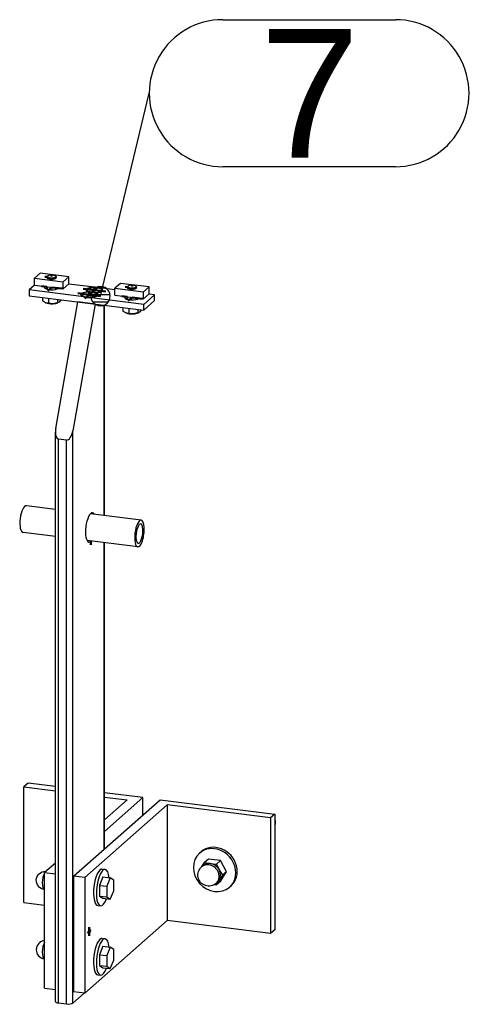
# Model space of a CAD drawing. Header units: millimetres. Extents: x 4464 to 5058, y 2900 to 3320.
# Tile 31 of 110: x 4704 to 4716, y 2986 to 3013. Entities that reach past the tile are written whole.
import ezdxf
from ezdxf.enums import TextEntityAlignment as Align

# ---------------------------------------------------------------- set-up
doc = ezdxf.new("R2010")
doc.units = ezdxf.units.MM
doc.linetypes.add('STRICHPUNKT2', pattern=[18.5, 10, -4, 0.5, -4])
doc.layers.get('0').update_dxf_attribs({"linetype": 'CONTINUOUS'})
for name, color, linetype in [('DIM49', 4, 'CONTINUOUS'), ('LE_GREEN', 3, 'CONTINUOUS'), ('LE_RED', 1, 'CONTINUOUS'), ('TXT_ALL', 7, 'CONTINUOUS')]:
    doc.layers.add(name, color=color, linetype=linetype)
doc.layers.add('LE_ALL', color=7, linetype='CONTINUOUS', lineweight=50)
doc.styles.add('ARIAL', font='arial.ttf')

# ---------------------------------------------------------------- blocks, each defined once
blk = doc.blocks.new('BALUSTER PROFIEL 80X15 R4_03405', base_point=(4705.797, 2999.542))
for p, q in [((4704.796, 3001.835), (4705.397, 3005.28)), ((4705.865, 3005.221), (4705.264, 3001.776)), ((4705.865, 3005.221), (4705.397, 3005.28)), ((4706.113, 2999.469), (4706.113, 3005.189)), ((4706.121, 2999.468), (4706.121, 3005.188)), ((4704.788, 2986.255), (4704.788, 3001.739)), ((4705.264, 2986.211), (4705.264, 3001.776)), ((4705.092, 3001.522), (4704.874, 3001.549)), ((4704.874, 2986.213), (4704.874, 3001.549)), ((4705.092, 2986.186), (4705.092, 3001.522)), ((4706.113, 2990.401), (4706.113, 2998.73)), ((4706.121, 2990.409), (4706.121, 2998.729)), ((4705.264, 2986.211), (4705.572, 2986.483)), ((4704.874, 2986.213), (4705.092, 2986.186))]:
    blk.add_line(p, q)
for centre, major_axis, ratio, start_param, end_param in [((4704.921, 3001.82), (-0.051, -0.27), 0.457637, 4.739885, 5.101252), ((4704.921, 3001.82), (-0.051, -0.27), 0.457637, 5.101252, 6.310682), ((4705.139, 3001.792), (-0.051, -0.27), 0.457637, 0.027496, 1.598293), ((4705.747, 2999.146), (-0.05, -0.397), 0.333333, 3.141593, 6.283185), ((4705.747, 2999.146), (-0.05, -0.397), 0.333333, 2.730455, 3.141593), ((4705.747, 2999.146), (-0.05, -0.397), 0.333333, 0, 0.411138), ((4704.921, 2986.255), (0.133, 0), 0.333333, 3.141593, 4.351022), ((4705.139, 2986.227), (0.133, 0), 0.333333, 4.351022, 5.921818)]:
    blk.add_ellipse(centre, major_axis=major_axis, ratio=ratio, start_param=start_param, end_param=end_param)
blk = doc.blocks.new('_03407', base_point=(4705.747, 2998.776))
at = {"layer": 'LE_ALL', "color": 1, "linetype": 'STRICHPUNKT2'}
blk.add_line((4705.747, 2998.776), (4705.747, 2998.674), dxfattribs=at)
blk = doc.blocks.new('_03406')
blk.add_blockref('_03407', (4705.747, 2998.776))
blk = doc.blocks.new('BALUSTER PROFIEL 80X15 R4_03404')
for name, p in [('BALUSTER PROFIEL 80X15 R4_03405', (4705.797, 2999.542)), ('_03406', (0, 0))]:
    blk.add_blockref(name, p)
blk = doc.blocks.new('Hoeklijn 200x100x10_03410', base_point=(4706.121, 2990.88))
for p, q in [((4704.047, 2992.194), (4703.929, 2992.09)), ((4703.929, 2992.09), (4704.788, 2991.981)), ((4703.929, 2988.947), (4703.929, 2992.09)), ((4704.788, 2992.1), (4704.047, 2992.194)), ((4707.165, 2991.801), (4706.121, 2991.932)), ((4706.121, 2991.813), (4706.736, 2991.736)), ((4706.121, 2990.88), (4707.165, 2991.801)), ((4707.165, 2991.329), (4707.165, 2991.801)), ((4706.736, 2991.736), (4706.121, 2991.194)), ((4704.788, 2990.018), (4704.496, 2989.761)), ((4704.496, 2989.761), (4704.788, 2989.725)), ((4704.496, 2986.619), (4704.496, 2989.761)), ((4703.929, 2988.947), (4704.496, 2988.876)), ((4704.496, 2986.619), (4704.788, 2986.582))]:
    blk.add_line(p, q)
blk = doc.blocks.new('Hoeklijn 200x100x10_03409')
blk.add_blockref('Hoeklijn 200x100x10_03410', (4706.121, 2990.88))
blk = doc.blocks.new('Hoeklijn 200x100x10_03412', base_point=(4705.695, 2988.074))
for p, q in [((4705.276, 2989.663), (4707.633, 2991.742)), ((4707.827, 2991.599), (4705.588, 2989.624)), ((4707.633, 2991.742), (4710.751, 2991.349)), ((4707.827, 2991.599), (4707.827, 2988.456)), ((4710.633, 2991.245), (4707.827, 2991.599)), ((4710.751, 2991.349), (4710.633, 2991.245)), ((4710.633, 2991.245), (4710.633, 2988.102)), ((4705.588, 2989.624), (4705.588, 2986.481)), ((4707.827, 2988.456), (4705.588, 2986.481)), ((4710.633, 2988.102), (4707.827, 2988.456)), ((4705.588, 2986.481), (4705.276, 2986.52))]:
    blk.add_line(p, q)
for points in [[(4710.751, 2991.349), (4710.751, 2988.206), (4710.633, 2988.102)], [(4705.588, 2989.624), (4705.276, 2989.663), (4705.276, 2986.52)]]:
    blk.add_lwpolyline(points)
for start_param, end_param in [(3.141593, 6.283185), (0, 3.141593)]:
    blk.add_ellipse((4705.706, 2988.156), major_axis=(-0.0104, -0.0827), ratio=0.333333, start_param=start_param, end_param=end_param)
blk = doc.blocks.new('_03414', base_point=(4705.678, 2988.16))
at = {"layer": 'LE_ALL', "color": 1, "linetype": 'STRICHPUNKT2'}
for p, q in [((4705.706, 2988.156), (4705.706, 2988.274)), ((4705.706, 2988.156), (4705.661, 2988.117)), ((4705.678, 2988.16), (4705.744, 2988.152)), ((4705.706, 2988.156), (4705.75, 2988.195)), ((4705.706, 2988.156), (4705.706, 2988.039))]:
    blk.add_line(p, q, dxfattribs=at)
blk = doc.blocks.new('_03413')
blk.add_blockref('_03414', (4705.678, 2988.16))
blk = doc.blocks.new('Hoeklijn 200x100x10_03411')
for name, p in [('Hoeklijn 200x100x10_03412', (4705.695, 2988.074)), ('_03413', (0, 0))]:
    blk.add_blockref(name, p)
blk = doc.blocks.new('Precisie buis 22x3_03416', base_point=(4707.039, 2998.714))
for p, q in [((4704.788, 2999.636), (4704, 2999.735)), ((4707.118, 2999.342), (4705.74, 2999.516)), ((4704.788, 2998.897), (4703.909, 2999.008)), ((4707.027, 2998.615), (4705.649, 2998.788))]:
    blk.add_line(p, q)
for centre, major_axis, start_param, end_param in [((4703.954, 2999.371), (-0.046, -0.364), 3.141593, 6.283185), ((4707.072, 2998.979), (-0.046, -0.364), 3.141593, 6.283185), ((4707.072, 2998.979), (-0.033, -0.265), 3.141593, 6.283185), ((4707.072, 2998.979), (-0.046, -0.364), 0, 3.141593), ((4707.072, 2998.979), (-0.033, -0.265), 0, 3.141593)]:
    blk.add_ellipse(centre, major_axis=major_axis, ratio=0.333333, start_param=start_param, end_param=end_param)
blk = doc.blocks.new('Precisie buis 22x3_03415')
blk.add_blockref('Precisie buis 22x3_03416', (4707.039, 2998.714))
blk = doc.blocks.new('153.1.100 100 x 5 50 x 47 PM6_03418', base_point=(4704.487, 3005.675))
for p, q in [((4704.221, 3005.735), (4704.072, 3005.604)), ((4705.858, 3005.676), (4705.146, 3005.765)), ((4705.886, 3005.665), (4705.858, 3005.676)), ((4705.676, 3005.55), (4705.691, 3005.541)), ((4705.861, 3005.518), (4705.882, 3005.524)), ((4705.993, 3005.659), (4705.961, 3005.655)), ((4706.404, 3005.607), (4705.993, 3005.659)), ((4707.485, 3005.471), (4707.19, 3005.211)), ((4707.485, 3005.471), (4707.329, 3005.49)), ((4707.485, 3005.313), (4707.485, 3005.471)), ((4707.19, 3005.211), (4705.699, 3005.399)), ((4707.485, 3005.313), (4707.19, 3005.054)), ((4707.19, 3005.054), (4707.19, 3005.211))]:
    blk.add_line(p, q)
for points in [[(4705.564, 3005.416), (4704.072, 3005.604), (4704.072, 3005.446), (4707.19, 3005.054)], [(4705.564, 3005.416), (4705.631, 3005.396), (4705.699, 3005.399)]]:
    blk.add_lwpolyline(points)
for centre, major_axis, start_param, end_param in [((4704.687, 3005.675), (0.2, 0), 2.761161, 3.141593), ((4704.687, 3005.675), (0.2, 0), 3.141593, 5.940882), ((4705.849, 3005.599), (0.228, 0), 1.530478, 3.50296), ((4705.708, 3005.475), (0.228, 0), 1.712902, 3.50296), ((4705.708, 3005.475), (0.228, 0), 3.50296, 4.029973), ((4705.849, 3005.599), (0.228, 0), 3.50296, 3.847549), ((4705.708, 3005.475), (0.228, 0), 4.67207, 5.921818), ((4705.849, 3005.599), (0.228, 0), 4.854494, 5.921818), ((4705.708, 3005.475), (0.228, 0), 5.921818, 6.989142), ((4705.849, 3005.599), (0.228, 0), 5.921818, 7.171566), ((4706.87, 3005.4), (0.2, 0), 2.761161, 3.141593), ((4706.87, 3005.4), (0.2, 0), 3.141593, 5.940882)]:
    blk.add_ellipse(centre, major_axis=major_axis, ratio=0.333333, start_param=start_param, end_param=end_param)
blk = doc.blocks.new('_03420', base_point=(4706.737, 3005.416))
at = {"layer": 'LE_ALL', "color": 1, "linetype": 'STRICHPUNKT2'}
for p, q in [((4704.554, 3005.691), (4704.407, 3005.71)), ((4704.687, 3005.675), (4704.581, 3005.581)), ((4704.687, 3005.675), (4704.968, 3005.639)), ((4705.849, 3005.599), (4705.965, 3005.702)), ((4705.849, 3005.694), (4705.849, 3005.576)), ((4705.708, 3005.475), (4705.401, 3005.513)), ((4705.849, 3005.599), (4705.542, 3005.638)), ((4705.708, 3005.475), (4705.592, 3005.372)), ((4705.708, 3005.475), (4705.824, 3005.577)), ((4705.708, 3005.569), (4705.708, 3005.451)), ((4705.708, 3005.475), (4706.015, 3005.436)), ((4705.849, 3005.599), (4705.733, 3005.497)), ((4705.849, 3005.599), (4706.156, 3005.561)), ((4706.737, 3005.416), (4706.589, 3005.435)), ((4706.87, 3005.4), (4706.764, 3005.306)), ((4706.87, 3005.4), (4707.151, 3005.364))]:
    blk.add_line(p, q, dxfattribs=at)
blk = doc.blocks.new('_03419')
blk.add_blockref('_03420', (4706.737, 3005.416))
blk = doc.blocks.new('153.1.100 100 x 5 50 x 47 PM6_03417')
for name, p in [('153.1.100 100 x 5 50 x 47 PM6_03418', (4704.487, 3005.675)), ('_03419', (0, 0))]:
    blk.add_blockref(name, p)
blk = doc.blocks.new('Carrosseriering (ISO 7093)-M10_03425', base_point=(4706.141, 2989.845))
for p, q in [((4706.063, 2989.855), (4706.141, 2989.845)), ((4705.938, 2988.863), (4706.016, 2988.853))]:
    blk.add_line(p, q)
at = {"layer": 'LE_GREEN'}
for centre, start_param, end_param in [((4706, 2989.359), 3.141593, 6.283185), ((4706.078, 2989.349), 3.141593, 6.283185), ((4706.078, 2989.349), 2.184704, 3.141593), ((4706.078, 2989.349), 0, 0.956889)]:
    blk.add_ellipse(centre, major_axis=(-0.062, -0.496), ratio=0.333333, start_param=start_param, end_param=end_param, dxfattribs=at)
blk = doc.blocks.new('Carrosseriering (ISO 7093)-M10_03424')
blk.add_blockref('Carrosseriering (ISO 7093)-M10_03425', (4706.141, 2989.845))
blk = doc.blocks.new('Hoge dopmoer (DIN 1587)-M10_03427', base_point=(4704.488, 2989.298))
blk.add_lwpolyline([(4704.488, 2989.298, -0.939221), (4704.519, 2989.796, -0.015668), (4704.535, 2989.795)], format="xyb")
blk.add_ellipse((4704.519, 2989.546), major_axis=(-0.031, -0.248), ratio=0.333333, start_param=3.762957, end_param=6.283185)
blk = doc.blocks.new('Hoge dopmoer (DIN 1587)-M10_03426')
blk.add_blockref('Hoge dopmoer (DIN 1587)-M10_03427', (4704.488, 2989.298))
blk = doc.blocks.new('Zeskant tapbout-M10x50 (DIN 933)_03429', base_point=(4705.984, 2989.411))
for p, q in [((4706.078, 2989.64), (4706.278, 2989.614)), ((4706.278, 2989.614), (4706.183, 2989.386)), ((4705.984, 2989.411), (4706.183, 2989.386)), ((4705.984, 2989.121), (4706.078, 2989.059)), ((4706.078, 2989.059), (4706.278, 2989.034))]:
    blk.add_line(p, q)
for points in [[(4706.078, 2989.64), (4705.984, 2989.411), (4705.984, 2989.121), (4706.183, 2989.096)], [(4706.278, 2989.034), (4706.372, 2989.262), (4706.372, 2989.552), (4706.278, 2989.614)], [(4706.183, 2989.386), (4706.183, 2989.096), (4706.278, 2989.034)]]:
    blk.add_lwpolyline(points)
blk = doc.blocks.new('Zeskant tapbout-M10x50 (DIN 933)_03428')
blk.add_blockref('Zeskant tapbout-M10x50 (DIN 933)_03429', (4705.984, 2989.411))
blk = doc.blocks.new('Montage hoeklijn aan baluster_03422')
for name in ['Hoge dopmoer (DIN 1587)-M10_03426', 'Carrosseriering (ISO 7093)-M10_03424', 'Zeskant tapbout-M10x50 (DIN 933)_03428']:
    blk.add_blockref(name, (0, 0))
blk = doc.blocks.new('Carrosseriering (ISO 7093)-M10_03433', base_point=(4706.141, 2987.96))
for p, q in [((4706.063, 2987.97), (4706.141, 2987.96)), ((4705.938, 2986.977), (4706.016, 2986.968))]:
    blk.add_line(p, q)
at = {"layer": 'LE_GREEN'}
for centre, start_param, end_param in [((4706, 2987.473), 3.141593, 6.283185), ((4706.078, 2987.464), 3.141593, 6.283185), ((4706.078, 2987.464), 2.184704, 3.141593), ((4706.078, 2987.464), 0, 0.956889)]:
    blk.add_ellipse(centre, major_axis=(-0.062, -0.496), ratio=0.333333, start_param=start_param, end_param=end_param, dxfattribs=at)
blk = doc.blocks.new('Carrosseriering (ISO 7093)-M10_03432')
blk.add_blockref('Carrosseriering (ISO 7093)-M10_03433', (4706.141, 2987.96))
blk = doc.blocks.new('Hoge dopmoer (DIN 1587)-M10_03435', base_point=(4704.488, 2987.412))
blk.add_arc((4704.519, 2987.66), 0.25, 95.2148, -97.1808)
blk.add_ellipse((4704.519, 2987.66), major_axis=(-0.031, -0.248), ratio=0.333333, start_param=3.762957, end_param=6.283185)
blk = doc.blocks.new('Hoge dopmoer (DIN 1587)-M10_03434')
blk.add_blockref('Hoge dopmoer (DIN 1587)-M10_03435', (4704.488, 2987.412))
blk = doc.blocks.new('Zeskant tapbout-M10x50 (DIN 933)_03437', base_point=(4705.984, 2987.526))
for p, q in [((4706.078, 2987.754), (4706.278, 2987.729)), ((4705.984, 2987.526), (4706.183, 2987.501)), ((4706.278, 2987.729), (4706.183, 2987.501)), ((4705.984, 2987.235), (4706.078, 2987.173)), ((4706.078, 2987.173), (4706.278, 2987.148))]:
    blk.add_line(p, q)
for points in [[(4706.078, 2987.754), (4705.984, 2987.526), (4705.984, 2987.235), (4706.183, 2987.21)], [(4706.183, 2987.501), (4706.183, 2987.21), (4706.278, 2987.148)], [(4706.278, 2987.148), (4706.372, 2987.376), (4706.372, 2987.667), (4706.278, 2987.729)]]:
    blk.add_lwpolyline(points)
blk = doc.blocks.new('Zeskant tapbout-M10x50 (DIN 933)_03436')
blk.add_blockref('Zeskant tapbout-M10x50 (DIN 933)_03437', (4705.984, 2987.526))
blk = doc.blocks.new('Montage hoeklijn aan baluster_03430')
for name in ['Hoge dopmoer (DIN 1587)-M10_03434', 'Carrosseriering (ISO 7093)-M10_03432', 'Zeskant tapbout-M10x50 (DIN 933)_03436']:
    blk.add_blockref(name, (0, 0))
blk = doc.blocks.new('Carrosseriering M12 (ISO 7093 _ DIN 9021)_03440', base_point=(4709.56, 2989.398))
for p, q in [((4708.705, 2990.289), (4708.744, 2990.323)), ((4709.521, 2989.364), (4709.56, 2989.398))]:
    blk.add_line(p, q)
for centre, start_param, end_param in [((4709.113, 2989.826), 6.283185, 9.424778), ((4709.152, 2989.86), 0, 3.141593), ((4709.113, 2989.826), 3.141593, 6.283185)]:
    blk.add_ellipse(centre, major_axis=(0.408, -0.463), ratio=0.881917, start_param=start_param, end_param=end_param)
blk = doc.blocks.new('Carrosseriering M12 (ISO 7093 _ DIN 9021)_03439')
blk.add_blockref('Carrosseriering M12 (ISO 7093 _ DIN 9021)_03440', (4709.56, 2989.398))
blk = doc.blocks.new('Hoge dopmoer (DIN 1587)-M12_03442', base_point=(4709.158, 2989.466))
for p, q in [((4708.797, 2989.947), (4708.761, 2989.916)), ((4708.771, 2989.924), (4708.838, 2990.029)), ((4708.947, 2990.125), (4708.838, 2990.029)), ((4708.838, 2990.029), (4708.995, 2990.005)), ((4709.113, 2990.109), (4708.947, 2990.125)), ((4708.995, 2990.005), (4709.162, 2989.988)), ((4709.271, 2990.085), (4709.113, 2990.109)), ((4709.324, 2989.685), (4709.238, 2989.55)), ((4709.271, 2989.519), (4709.356, 2989.654)), ((4709.433, 2989.781), (4709.324, 2989.685)), ((4709.356, 2989.654), (4709.433, 2989.781)), ((4709.162, 2989.423), (4709.104, 2989.428)), ((4709.238, 2989.55), (4709.162, 2989.423)), ((4709.271, 2989.519), (4709.162, 2989.423))]:
    blk.add_line(p, q)
blk.add_lwpolyline([(4709.194, 2989.497), (4709.158, 2989.466, -1), (4708.761, 2989.916)], format="xyb")
blk.add_lwpolyline([(4709.433, 2989.781), (4709.356, 2989.937), (4709.271, 2990.085), (4709.162, 2989.988), (4709.238, 2989.833), (4709.324, 2989.685)])
for centre, start_param, end_param in [((4708.96, 2989.691), 6.283185, 9.424778), ((4708.995, 2989.722), 2.356194, 3.141593), ((4708.995, 2989.722), 1.308997, 2.356194), ((4708.995, 2989.722), 0.261799, 1.308997), ((4708.995, 2989.722), 0, 0.261799)]:
    blk.add_ellipse(centre, major_axis=(0.198, -0.225), ratio=0.881917, start_param=start_param, end_param=end_param)
blk = doc.blocks.new('Hoge dopmoer (DIN 1587)-M12_03441')
blk.add_blockref('Hoge dopmoer (DIN 1587)-M12_03442', (4709.158, 2989.466))
blk = doc.blocks.new('Draadstang-M12x140_03444', base_point=(4710.751, 2991.054))
blk.add_ellipse((4710.61, 2991.146), major_axis=(0.112, -0.128), ratio=0.881917, start_param=0.306148, end_param=1.264648)
blk = doc.blocks.new('Draadstang-M12x140_03443')
blk.add_blockref('Draadstang-M12x140_03444', (4710.751, 2991.054))
blk = doc.blocks.new('Montage baluster_03438')
for name in ['Draadstang-M12x140_03443', 'Carrosseriering M12 (ISO 7093 _ DIN 9021)_03439', 'Hoge dopmoer (DIN 1587)-M12_03441']:
    blk.add_blockref(name, (0, 0))
blk = doc.blocks.new('Verzonken kopbout (DIN 7991_ISO 10642)-M6x20_03447', base_point=(4705.909, 3005.616))
for p, q in [((4705.649, 3005.577), (4705.649, 3005.599)), ((4705.837, 3005.577), (4705.837, 3005.625)), ((4705.909, 3005.587), (4705.909, 3005.616)), ((4706.049, 3005.577), (4706.049, 3005.599))]:
    blk.add_line(p, q)
blk.add_lwpolyline([(4705.909, 3005.616), (4705.837, 3005.625), (4705.777, 3005.609), (4705.79, 3005.583), (4705.862, 3005.574), (4705.921, 3005.59)], close=True)
for centre, start_param, end_param in [((4705.849, 3005.599), 0, 3.141593), ((4705.849, 3005.599), 3.141593, 6.283185), ((4705.849, 3005.577), 3.141593, 3.422522), ((4705.849, 3005.577), 6.002256, 6.283185)]:
    blk.add_ellipse(centre, major_axis=(0.2, 0), ratio=0.333333, start_param=start_param, end_param=end_param)
blk = doc.blocks.new('Verzonken kopbout (DIN 7991_ISO 10642)-M6x20_03446')
blk.add_blockref('Verzonken kopbout (DIN 7991_ISO 10642)-M6x20_03447', (4705.909, 3005.616))
blk = doc.blocks.new('Verzonken kopbout (DIN 7991_ISO 10642)-M6x20_03449', base_point=(4705.767, 3005.491))
for p, q in [((4705.508, 3005.452), (4705.508, 3005.475)), ((4705.695, 3005.453), (4705.695, 3005.5)), ((4705.767, 3005.462), (4705.767, 3005.491)), ((4705.908, 3005.452), (4705.908, 3005.475))]:
    blk.add_line(p, q)
blk.add_lwpolyline([(4705.767, 3005.491), (4705.695, 3005.5), (4705.636, 3005.484), (4705.648, 3005.459), (4705.72, 3005.449), (4705.78, 3005.466)], close=True)
for centre, start_param, end_param in [((4705.708, 3005.475), 0, 3.141593), ((4705.708, 3005.475), 3.141593, 6.283185), ((4705.708, 3005.452), 3.141593, 3.422522), ((4705.708, 3005.452), 6.002256, 6.283185)]:
    blk.add_ellipse(centre, major_axis=(0.2, 0), ratio=0.333333, start_param=start_param, end_param=end_param)
blk = doc.blocks.new('Verzonken kopbout (DIN 7991_ISO 10642)-M6x20_03448')
blk.add_blockref('Verzonken kopbout (DIN 7991_ISO 10642)-M6x20_03449', (4705.767, 3005.491))
blk = doc.blocks.new('Montage strip op baluster_03445')
for name in ['Verzonken kopbout (DIN 7991_ISO 10642)-M6x20_03448', 'Verzonken kopbout (DIN 7991_ISO 10642)-M6x20_03446']:
    blk.add_blockref(name, (0, 0))
blk = doc.blocks.new('1011-2 Moerblok M8 SMALL_03452', base_point=(4704.554, 3005.942))
for p, q in [((4704.374, 3006.058), (4704.221, 3005.923)), ((4705.154, 3005.96), (4704.374, 3006.058)), ((4705, 3005.825), (4705.154, 3005.96)), ((4705.154, 3005.772), (4705.154, 3005.96)), ((4704.221, 3005.735), (4704.221, 3005.923)), ((4704.221, 3005.923), (4705, 3005.825)), ((4704.221, 3005.735), (4705, 3005.637)), ((4705, 3005.637), (4705, 3005.825)), ((4705, 3005.637), (4705.154, 3005.772))]:
    blk.add_line(p, q)
at = {"layer": 'LE_RED'}
blk.add_ellipse((4704.687, 3005.942), major_axis=(0.133, 0), ratio=0.333333, start_param=3.141593, end_param=5.658796, dxfattribs=at)
blk = doc.blocks.new('DIN 13-M8_03454', base_point=(4704.554, 3005.942))
at = {"layer": 'LE_RED'}
blk.add_ellipse((4704.687, 3005.942), major_axis=(0.133, 0), ratio=0.333333, start_param=3.141593, end_param=5.658796, dxfattribs=at)
blk = doc.blocks.new('DIN 13-M8_03453')
blk.add_blockref('DIN 13-M8_03454', (4704.554, 3005.942))
blk = doc.blocks.new('_03456', base_point=(4704.687, 3006.005))
at = {"layer": 'LE_ALL', "color": 1, "linetype": 'STRICHPUNKT2'}
for p, q in [((4704.556, 3005.958), (4704.5, 3005.965)), ((4704.687, 3006.005), (4704.687, 3005.97))]:
    blk.add_line(p, q, dxfattribs=at)
blk = doc.blocks.new('_03455')
blk.add_blockref('_03456', (4704.687, 3006.005))
blk = doc.blocks.new('1011-2 Moerblok M8 SMALL_03451')
for name, p in [('1011-2 Moerblok M8 SMALL_03452', (4704.554, 3005.942)), ('_03455', (0, 0)), ('DIN 13-M8_03453', (0, 0))]:
    blk.add_blockref(name, p)
blk = doc.blocks.new('Zeskant tapbout-M8x16 (DIN 933)_03458', base_point=(4704.934, 3005.332))
for p, q in [((4704.44, 3005.4), (4704.44, 3005.305)), ((4704.516, 3005.256), (4704.44, 3005.305)), ((4704.599, 3005.241), (4704.52, 3005.255)), ((4704.599, 3005.38), (4704.599, 3005.241)), ((4704.722, 3005.229), (4704.599, 3005.241)), ((4704.846, 3005.349), (4704.846, 3005.254))]:
    blk.add_line(p, q)
blk.add_lwpolyline([(4704.934, 3005.332), (4704.89, 3005.275), (4704.866, 3005.26), (4704.846, 3005.254), (4704.722, 3005.229)])
for centre, major_axis, start_param, end_param in [((4704.687, 3005.97), (0.113, 0), 0, 3.141593), ((4704.687, 3005.97), (0.113, 0), 3.141593, 6.283185), ((4704.687, 3005.301), (0.217, 0), 3.827423, 4.874621), ((4704.687, 3005.301), (0.217, 0), 4.874621, 5.624127)]:
    blk.add_ellipse(centre, major_axis=major_axis, ratio=0.333333, start_param=start_param, end_param=end_param)
blk = doc.blocks.new('GEWINDE_03460', base_point=(4704.821, 3005.951))
for p, q in [((4704.563, 3005.967), (4704.581, 3005.983)), ((4704.812, 3005.967), (4704.793, 3005.983)), ((4704.554, 3005.625), (4704.554, 3005.693)), ((4704.821, 3005.625), (4704.821, 3005.659))]:
    blk.add_line(p, q)
for start_param, end_param in [(2.780226, 3.141593), (3.141593, 6.283185), (0, 0.361367)]:
    blk.add_ellipse((4704.687, 3005.951), major_axis=(0.133, 0), ratio=0.333333, start_param=start_param, end_param=end_param)
at = {"layer": 'LE_RED'}
for p, q in [((4704.574, 3005.942), (4704.574, 3005.97)), ((4704.801, 3005.942), (4704.801, 3005.97)), ((4704.574, 3005.62), (4704.574, 3005.69)), ((4704.801, 3005.62), (4704.801, 3005.662))]:
    blk.add_line(p, q, dxfattribs=at)
for start_param, end_param in [(2.780226, 3.141593), (3.141593, 4.351022), (0.946407, 2.780226), (4.351022, 5.658796)]:
    blk.add_ellipse((4704.687, 3005.97), major_axis=(0.113, 0), ratio=0.333333, start_param=start_param, end_param=end_param, dxfattribs=at)
blk = doc.blocks.new('GEWINDE_03459')
blk.add_blockref('GEWINDE_03460', (4704.821, 3005.951))
blk = doc.blocks.new('Zeskant tapbout-M8x16 (DIN 933)_03457')
for name, p in [('Zeskant tapbout-M8x16 (DIN 933)_03458', (4704.934, 3005.332)), ('GEWINDE_03459', (0, 0))]:
    blk.add_blockref(name, p)
blk = doc.blocks.new('Montage handregel_03450')
for name in ['1011-2 Moerblok M8 SMALL_03451', 'Zeskant tapbout-M8x16 (DIN 933)_03457']:
    blk.add_blockref(name, (0, 0))
blk = doc.blocks.new('1011-2 Moerblok M8 SMALL_03463', base_point=(4706.737, 3005.667))
for p, q in [((4706.557, 3005.783), (4706.404, 3005.648)), ((4707.336, 3005.685), (4706.557, 3005.783)), ((4707.183, 3005.55), (4707.336, 3005.685)), ((4707.336, 3005.497), (4707.336, 3005.685)), ((4706.404, 3005.46), (4706.404, 3005.648)), ((4706.404, 3005.648), (4707.183, 3005.55)), ((4706.404, 3005.46), (4707.183, 3005.362)), ((4707.183, 3005.362), (4707.183, 3005.55)), ((4707.183, 3005.362), (4707.336, 3005.497))]:
    blk.add_line(p, q)
at = {"layer": 'LE_RED'}
blk.add_ellipse((4706.87, 3005.667), major_axis=(0.133, 0), ratio=0.333333, start_param=3.141593, end_param=5.658796, dxfattribs=at)
blk = doc.blocks.new('DIN 13-M8_03465', base_point=(4706.737, 3005.667))
at = {"layer": 'LE_RED'}
blk.add_ellipse((4706.87, 3005.667), major_axis=(0.133, 0), ratio=0.333333, start_param=3.141593, end_param=5.658796, dxfattribs=at)
blk = doc.blocks.new('DIN 13-M8_03464')
blk.add_blockref('DIN 13-M8_03465', (4706.737, 3005.667))
blk = doc.blocks.new('_03467', base_point=(4706.87, 3005.73))
at = {"layer": 'LE_ALL', "color": 1, "linetype": 'STRICHPUNKT2'}
for p, q in [((4706.738, 3005.683), (4706.683, 3005.69)), ((4706.87, 3005.73), (4706.87, 3005.695))]:
    blk.add_line(p, q, dxfattribs=at)
blk = doc.blocks.new('_03466')
blk.add_blockref('_03467', (4706.87, 3005.73))
blk = doc.blocks.new('1011-2 Moerblok M8 SMALL_03462')
for name, p in [('1011-2 Moerblok M8 SMALL_03463', (4706.737, 3005.667)), ('_03466', (0, 0)), ('DIN 13-M8_03464', (0, 0))]:
    blk.add_blockref(name, p)
blk = doc.blocks.new('Zeskant tapbout-M8x16 (DIN 933)_03469', base_point=(4707.117, 3005.057))
for p, q in [((4706.623, 3005.125), (4706.623, 3005.03)), ((4706.699, 3004.981), (4706.623, 3005.03)), ((4706.781, 3004.966), (4706.702, 3004.98)), ((4706.781, 3005.105), (4706.781, 3004.966)), ((4706.905, 3004.954), (4706.781, 3004.966)), ((4707.028, 3005.074), (4707.028, 3004.979))]:
    blk.add_line(p, q)
blk.add_lwpolyline([(4707.117, 3005.057), (4707.073, 3005), (4707.049, 3004.985), (4707.028, 3004.979), (4706.905, 3004.954)])
for centre, major_axis, start_param, end_param in [((4706.87, 3005.695), (0.113, 0), 0, 3.141593), ((4706.87, 3005.695), (0.113, 0), 3.141593, 6.283185), ((4706.87, 3005.026), (0.217, 0), 3.827423, 4.874621), ((4706.87, 3005.026), (0.217, 0), 4.874621, 5.624127)]:
    blk.add_ellipse(centre, major_axis=major_axis, ratio=0.333333, start_param=start_param, end_param=end_param)
blk = doc.blocks.new('GEWINDE_03471', base_point=(4707.003, 3005.676))
for p, q in [((4706.745, 3005.692), (4706.764, 3005.708)), ((4706.995, 3005.692), (4706.976, 3005.708)), ((4706.737, 3005.35), (4706.737, 3005.418)), ((4707.003, 3005.35), (4707.003, 3005.384))]:
    blk.add_line(p, q)
for start_param, end_param in [(2.780226, 3.141593), (3.141593, 6.283185), (0, 0.361367)]:
    blk.add_ellipse((4706.87, 3005.676), major_axis=(0.133, 0), ratio=0.333333, start_param=start_param, end_param=end_param)
at = {"layer": 'LE_RED'}
for p, q in [((4706.757, 3005.667), (4706.757, 3005.695)), ((4706.983, 3005.667), (4706.983, 3005.695)), ((4706.757, 3005.345), (4706.757, 3005.415)), ((4706.983, 3005.345), (4706.983, 3005.387))]:
    blk.add_line(p, q, dxfattribs=at)
for start_param, end_param in [(2.780226, 3.141593), (3.141593, 4.351022), (0.946407, 2.780226), (4.351022, 5.658796)]:
    blk.add_ellipse((4706.87, 3005.695), major_axis=(0.113, 0), ratio=0.333333, start_param=start_param, end_param=end_param, dxfattribs=at)
blk = doc.blocks.new('GEWINDE_03470')
blk.add_blockref('GEWINDE_03471', (4707.003, 3005.676))
blk = doc.blocks.new('Zeskant tapbout-M8x16 (DIN 933)_03468')
for name, p in [('Zeskant tapbout-M8x16 (DIN 933)_03469', (4707.117, 3005.057)), ('GEWINDE_03470', (0, 0))]:
    blk.add_blockref(name, p)
blk = doc.blocks.new('Montage handregel_03461')
for name in ['1011-2 Moerblok M8 SMALL_03462', 'Zeskant tapbout-M8x16 (DIN 933)_03468']:
    blk.add_blockref(name, (0, 0))
blk = doc.blocks.new('Montage_03421')
for name in ['Montage handregel_03450', 'Montage handregel_03461', 'Montage strip op baluster_03445', 'Montage baluster_03438', 'Montage hoeklijn aan baluster_03422', 'Montage hoeklijn aan baluster_03430']:
    blk.add_blockref(name, (0, 0))
blk = doc.blocks.new('SHAPE_06190', base_point=(4706.015, 3005.436))
at = {"layer": 'DIM49', "color": 3}
for p, q in [((4709.337, 3012.954), (4714.025, 3012.954)), ((4706.015, 3005.436), (4707.337, 3010.954)), ((4714.025, 3008.954), (4709.337, 3008.954)), ((4706.127, 3005.673), (4705.905, 3005.673)), ((4706.273, 3005.473), (4705.756, 3005.473)), ((4706.219, 3005.273), (4705.811, 3005.273))]:
    blk.add_line(p, q, dxfattribs=at)
blk.add_lwpolyline([(4706.022, 3005.173), (4706.09, 3005.184), (4706.153, 3005.212), (4706.206, 3005.255), (4706.246, 3005.311), (4706.271, 3005.375), (4706.278, 3005.443), (4706.267, 3005.511), (4706.239, 3005.574), (4706.196, 3005.627), (4706.141, 3005.668), (4706.076, 3005.692), (4706.008, 3005.699), (4705.94, 3005.688), (4705.877, 3005.661), (4705.824, 3005.617), (4705.784, 3005.562), (4705.759, 3005.497), (4705.752, 3005.429), (4705.763, 3005.361), (4705.791, 3005.298), (4705.834, 3005.245), (4705.889, 3005.205), (4705.954, 3005.18)], close=True, dxfattribs=at)
for centre, start_param, end_param in [((4709.337, 3010.954), 1.570796, 4.712389), ((4714.025, 3010.954), 4.712389, 7.853982)]:
    blk.add_ellipse(centre, major_axis=(2, 0), ratio=1, start_param=start_param, end_param=end_param, dxfattribs=at)
at = {"layer": 'TXT_ALL', "style": 'ARIAL'}
blk.add_text('7', height=3.5, dxfattribs=at).set_placement((4710.337, 3010.954), align=Align.MIDDLE_LEFT)
blk = doc.blocks.new('Tussen baluster_03403')
for name, p in [('SHAPE_06190', (4706.015, 3005.436)), ('Montage_03421', (0, 0)), ('153.1.100 100 x 5 50 x 47 PM6_03417', (0, 0)), ('BALUSTER PROFIEL 80X15 R4_03404', (0, 0)), ('Precisie buis 22x3_03415', (0, 0)), ('Hoeklijn 200x100x10_03409', (0, 0)), ('Hoeklijn 200x100x10_03411', (0, 0))]:
    blk.add_blockref(name, p)
blk = doc.blocks.new('_A3D0207_02745')
blk.add_blockref('Tussen baluster_03403', (0, 0))
blk = doc.blocks.new('_ANS0207_02744')
blk.add_blockref('_A3D0207_02745', (0, 0))

msp = doc.modelspace()

# ---------------------------------------------------------------- block references
msp.add_blockref('_ANS0207_02744', (0, 0))

doc.saveas('drawing.dxf')
